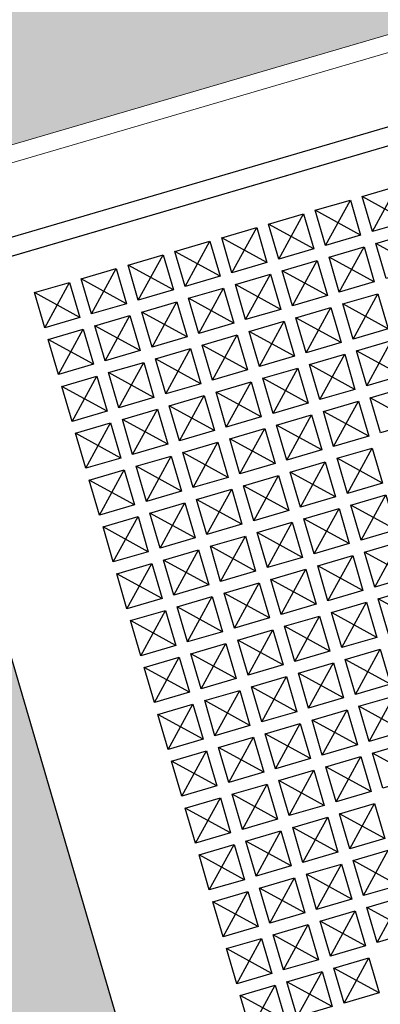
# Model space of a CAD drawing. Header units: metres. Extents: x 228628 to 230733, y 593242 to 595543.
# Tile 54 of 71: x 229977.5283 to 229977.6271, y 594250.5624 to 594250.8319. Entities that reach past the tile are written whole.
import ezdxf

# ---------------------------------------------------------------- set-up
doc = ezdxf.new("R2010")
doc.units = ezdxf.units.M
doc.layers.add('putdeksel', color=7, linetype='Continuous', true_color=0x504847)
doc.layers.add('PVC', color=7, linetype='Continuous', true_color=0x474647)

# ---------------------------------------------------------------- blocks, each defined once
blk = doc.blocks.new('_BLOCK_LEICON_GX-18_MIDDENELEMENT_300x60')
at = {"lineweight": 5}
h = blk.add_hatch(dxfattribs=at)
h.set_pattern_fill('DOTS', color=256, scale=10, style=0)
h.set_pattern_definition([(0, (-55166.677, -44255.552), (7.9375, 15.875), [0, -15.875])])
h.paths.add_polyline_path([(-907, 421.7), (-1193, 421.7), (-1193, 170.7), (-907, 170.7)])
h.paths.add_polyline_path([(-307, 170.7), (-307, 421.7), (-593, 421.7), (-593, 170.7)])
h.paths.add_polyline_path([(293, 170.7), (293, 421.7), (7, 421.7), (7, 170.7)])
h.paths.add_polyline_path([(893, 170.7), (893, 421.7), (607, 421.7), (607, 170.7)])
h.paths.add_polyline_path([(1207, 170.7), (1493, 170.7), (1493, 421.7), (1207, 421.7)])
for p, q in [((1497.75, 1626.45), (1497.75, 0)), ((1493, 426.45), (1493, 165.95))]:
    blk.add_line(p, q, dxfattribs=at)
blk = doc.blocks.new('_BLOCK_LEICON_PERRONKOLK')
at = {"layer": 'putdeksel'}
h = blk.add_hatch(color=256, dxfattribs=at)
h.dxf.hatch_style = 1
h.paths.add_polyline_path([(169.99, -307), (0, -307), (0, -347.77, -0.414214), (22.5, -370.27), (22.5, -423.73, -0.131909), (19.47, -435), (38.86, -435, -0.131909), (35.83, -423.73), (35.83, -370.27, -0.414214), (58.33, -347.77, -0.414214), (80.83, -370.27), (80.83, -423.73, -0.131909), (77.81, -435), (97.19, -435, -0.131909), (94.17, -423.73), (94.17, -370.27, -0.414214), (116.67, -347.77, -0.414214), (139.17, -370.27), (139.17, -423.73, -0.131909), (136.14, -435), (169.99, -435)])
h.paths.add_polyline_path([(0, -307), (-170.01, -307), (-170.01, -435), (-136.14, -435, -0.131909), (-139.17, -423.73), (-139.17, -370.27, -0.414214), (-116.67, -347.77, -0.414214), (-94.17, -370.27), (-94.17, -423.73, -0.131909), (-97.19, -435), (-77.81, -435, -0.131909), (-80.83, -423.73), (-80.83, -370.27, -0.414214), (-58.33, -347.77, -0.414214), (-35.83, -370.27), (-35.83, -423.73, -0.131909), (-38.86, -435), (-19.47, -435, -0.131909), (-22.5, -423.73), (-22.5, -370.27, -0.414214), (0, -347.77)])
for points in [[(-175.01, 0), (-175.01, -440), (174.99, -440), (174.99, 0), (-175.01, 0)], [(-170.01, -7), (-170.01, -307), (169.99, -307), (169.99, -7), (-170.01, -7)], [(-148.7, -179.23), (-158.7, -169.23)], [(-148.7, -169.23), (-158.7, -179.23)], [(-135.34, -169.23), (-145.34, -179.23)], [(-148.7, -192.6), (-158.7, -182.6)], [(-148.7, -182.6), (-158.7, -192.6)], [(-135.34, -192.6), (-145.34, -182.6)], [(-135.34, -182.6), (-145.34, -192.6)], [(-121.98, -192.6), (-131.98, -182.6)], [(-121.98, -182.6), (-131.98, -192.6)], [(-108.61, -192.6), (-118.61, -182.6)], [(-108.61, -182.6), (-118.61, -192.6)], [(-95.25, -182.6), (-105.25, -192.6)], [(-148.7, -205.96), (-158.7, -195.96)], [(-148.7, -195.96), (-158.7, -205.96)], [(-135.34, -205.96), (-145.34, -195.96)], [(-135.34, -195.96), (-145.34, -205.96)], [(-121.98, -205.96), (-131.98, -195.96)], [(-121.98, -195.96), (-131.98, -205.96)], [(-108.61, -205.96), (-118.61, -195.96)], [(-108.61, -195.96), (-118.61, -205.96)], [(-95.25, -205.96), (-105.25, -195.96)], [(-95.25, -195.96), (-105.25, -205.96)], [(-81.88, -205.96), (-91.88, -195.96)], [(-81.88, -195.96), (-91.88, -205.96)], [(-68.52, -205.96), (-78.52, -195.96)], [(-68.52, -195.96), (-78.52, -205.96)], [(-55.15, -205.96), (-65.15, -195.96)], [(-55.15, -195.96), (-65.15, -205.96)], [(-41.79, -195.96), (-51.79, -205.96)], [(-148.7, -219.33), (-158.7, -209.33)], [(-148.7, -209.33), (-158.7, -219.33)], [(-135.34, -219.33), (-145.34, -209.33)], [(-135.34, -209.33), (-145.34, -219.33)], [(-121.98, -219.33), (-131.98, -209.33)], [(-121.98, -209.33), (-131.98, -219.33)], [(-108.61, -219.33), (-118.61, -209.33)], [(-108.61, -209.33), (-118.61, -219.33)], [(-95.25, -219.33), (-105.25, -209.33)], [(-95.25, -209.33), (-105.25, -219.33)], [(-81.88, -219.33), (-91.88, -209.33)], [(-81.88, -209.33), (-91.88, -219.33)], [(-68.52, -219.33), (-78.52, -209.33)], [(-68.52, -209.33), (-78.52, -219.33)], [(-55.15, -219.33), (-65.15, -209.33)], [(-55.15, -209.33), (-65.15, -219.33)], [(-41.79, -219.33), (-51.79, -209.33)], [(-41.79, -209.33), (-51.79, -219.33)], [(-28.42, -219.33), (-38.42, -209.33)], [(-28.42, -209.33), (-38.42, -219.33)], [(-15.06, -219.33), (-25.06, -209.33)], [(-15.06, -209.33), (-25.06, -219.33)], [(-1.7, -209.33), (-11.7, -219.33)], [(-148.7, -232.69), (-158.7, -222.69)], [(-148.7, -222.69), (-158.7, -232.69)], [(-135.34, -232.69), (-145.34, -222.69)], [(-135.34, -222.69), (-145.34, -232.69)], [(-121.98, -232.69), (-131.98, -222.69)], [(-121.98, -222.69), (-131.98, -232.69)], [(-108.61, -232.69), (-118.61, -222.69)], [(-108.61, -222.69), (-118.61, -232.69)], [(-95.25, -232.69), (-105.25, -222.69)], [(-95.25, -222.69), (-105.25, -232.69)], [(-81.88, -232.69), (-91.88, -222.69)], [(-81.88, -222.69), (-91.88, -232.69)], [(-68.52, -232.69), (-78.52, -222.69)], [(-68.52, -222.69), (-78.52, -232.69)], [(-55.15, -232.69), (-65.15, -222.69)], [(-55.15, -222.69), (-65.15, -232.69)], [(-41.79, -232.69), (-51.79, -222.69)], [(-41.79, -222.69), (-51.79, -232.69)], [(-28.42, -232.69), (-38.42, -222.69)], [(-28.42, -222.69), (-38.42, -232.69)], [(-15.06, -232.69), (-25.06, -222.69)], [(-15.06, -222.69), (-25.06, -232.69)], [(-1.7, -232.69), (-11.7, -222.69)], [(-1.7, -222.69), (-11.7, -232.69)], [(11.67, -232.69), (1.67, -222.69)], [(11.67, -222.69), (1.67, -232.69)], [(25.03, -232.69), (15.03, -222.69)], [(25.03, -222.69), (15.03, -232.69)], [(38.4, -232.69), (28.4, -222.69)], [(38.4, -222.69), (28.4, -232.69)], [(-148.7, -246.05), (-158.7, -236.05)], [(-148.7, -236.05), (-158.7, -246.05)], [(-135.34, -246.05), (-145.34, -236.05)], [(-135.34, -236.05), (-145.34, -246.05)], [(-121.98, -246.05), (-131.98, -236.05)], [(-121.98, -236.05), (-131.98, -246.05)], [(-108.61, -246.05), (-118.61, -236.05)], [(-108.61, -236.05), (-118.61, -246.05)], [(-95.25, -246.05), (-105.25, -236.05)], [(-95.25, -236.05), (-105.25, -246.05)], [(-81.88, -246.05), (-91.88, -236.05)], [(-81.88, -236.05), (-91.88, -246.05)], [(-68.52, -246.05), (-78.52, -236.05)], [(-68.52, -236.05), (-78.52, -246.05)], [(-55.15, -246.05), (-65.15, -236.05)], [(-55.15, -236.05), (-65.15, -246.05)], [(-41.79, -246.05), (-51.79, -236.05)], [(-41.79, -236.05), (-51.79, -246.05)], [(-28.42, -246.05), (-38.42, -236.05)], [(-28.42, -236.05), (-38.42, -246.05)], [(-15.06, -246.05), (-25.06, -236.05)], [(-15.06, -236.05), (-25.06, -246.05)], [(-1.7, -246.05), (-11.7, -236.05)], [(-1.7, -236.05), (-11.7, -246.05)], [(11.67, -246.05), (1.67, -236.05)], [(11.67, -236.05), (1.67, -246.05)], [(25.03, -246.05), (15.03, -236.05)], [(25.03, -236.05), (15.03, -246.05)], [(38.4, -246.05), (28.4, -236.05)], [(38.4, -236.05), (28.4, -246.05)], [(51.76, -246.05), (41.76, -236.05)], [(51.76, -236.05), (41.76, -246.05)], [(-148.7, -259.42), (-158.7, -249.42)], [(-148.7, -249.42), (-158.7, -259.42)], [(-135.34, -259.42), (-145.34, -249.42)], [(-135.34, -249.42), (-145.34, -259.42)], [(-121.98, -259.42), (-131.98, -249.42)], [(-121.98, -249.42), (-131.98, -259.42)], [(-108.61, -259.42), (-118.61, -249.42)], [(-108.61, -249.42), (-118.61, -259.42)], [(-95.25, -259.42), (-105.25, -249.42)], [(-95.25, -249.42), (-105.25, -259.42)], [(-81.88, -259.42), (-91.88, -249.42)], [(-81.88, -249.42), (-91.88, -259.42)], [(-68.52, -259.42), (-78.52, -249.42)], [(-68.52, -249.42), (-78.52, -259.42)], [(-55.15, -259.42), (-65.15, -249.42)], [(-55.15, -249.42), (-65.15, -259.42)], [(-41.79, -259.42), (-51.79, -249.42)], [(-41.79, -249.42), (-51.79, -259.42)], [(-28.42, -259.42), (-38.42, -249.42)], [(-28.42, -249.42), (-38.42, -259.42)], [(-15.06, -259.42), (-25.06, -249.42)], [(-15.06, -249.42), (-25.06, -259.42)], [(-1.7, -259.42), (-11.7, -249.42)], [(-1.7, -249.42), (-11.7, -259.42)], [(11.67, -259.42), (1.67, -249.42)], [(11.67, -249.42), (1.67, -259.42)], [(25.03, -259.42), (15.03, -249.42)], [(25.03, -249.42), (15.03, -259.42)], [(38.4, -259.42), (28.4, -249.42)], [(38.4, -249.42), (28.4, -259.42)], [(51.76, -259.42), (41.76, -249.42)], [(51.76, -249.42), (41.76, -259.42)], [(-148.7, -272.78), (-158.7, -262.78)], [(-148.7, -262.78), (-158.7, -272.78)], [(-135.34, -272.78), (-145.34, -262.78)], [(-135.34, -262.78), (-145.34, -272.78)], [(-121.98, -272.78), (-131.98, -262.78)], [(-121.98, -262.78), (-131.98, -272.78)], [(-108.61, -272.78), (-118.61, -262.78)], [(-108.61, -262.78), (-118.61, -272.78)], [(-95.25, -272.78), (-105.25, -262.78)], [(-95.25, -262.78), (-105.25, -272.78)], [(-81.88, -272.78), (-91.88, -262.78)], [(-81.88, -262.78), (-91.88, -272.78)], [(-68.52, -272.78), (-78.52, -262.78)], [(-68.52, -262.78), (-78.52, -272.78)], [(-55.15, -272.78), (-65.15, -262.78)], [(-55.15, -262.78), (-65.15, -272.78)], [(-41.79, -272.78), (-51.79, -262.78)], [(-41.79, -262.78), (-51.79, -272.78)], [(-28.42, -272.78), (-38.42, -262.78)], [(-28.42, -262.78), (-38.42, -272.78)], [(-15.06, -272.78), (-25.06, -262.78)], [(-15.06, -262.78), (-25.06, -272.78)], [(-1.7, -272.78), (-11.7, -262.78)], [(-1.7, -262.78), (-11.7, -272.78)], [(11.67, -272.78), (1.67, -262.78)], [(11.67, -262.78), (1.67, -272.78)], [(25.03, -272.78), (15.03, -262.78)], [(25.03, -262.78), (15.03, -272.78)], [(38.4, -272.78), (28.4, -262.78)], [(38.4, -262.78), (28.4, -272.78)], [(51.76, -272.78), (41.76, -262.78)], [(51.76, -262.78), (41.76, -272.78)]]:
    blk.add_lwpolyline(points)
for points in [[(-170.01, -5), (-170.01, -435), (169.99, -435), (169.99, -5)], [(-148.7, -169.23), (-148.7, -179.23), (-158.7, -179.23), (-158.7, -169.23)], [(-135.34, -169.23), (-135.34, -179.23), (-145.34, -179.23), (-145.34, -169.23)], [(-148.7, -182.6), (-148.7, -192.6), (-158.7, -192.6), (-158.7, -182.6)], [(-135.34, -182.6), (-135.34, -192.6), (-145.34, -192.6), (-145.34, -182.6)], [(-121.98, -182.6), (-121.98, -192.6), (-131.98, -192.6), (-131.98, -182.6)], [(-108.61, -182.6), (-108.61, -192.6), (-118.61, -192.6), (-118.61, -182.6)], [(-95.25, -182.6), (-95.25, -192.6), (-105.25, -192.6), (-105.25, -182.6)], [(-148.7, -195.96), (-148.7, -205.96), (-158.7, -205.96), (-158.7, -195.96)], [(-135.34, -195.96), (-135.34, -205.96), (-145.34, -205.96), (-145.34, -195.96)], [(-121.98, -195.96), (-121.98, -205.96), (-131.98, -205.96), (-131.98, -195.96)], [(-108.61, -195.96), (-108.61, -205.96), (-118.61, -205.96), (-118.61, -195.96)], [(-95.25, -195.96), (-95.25, -205.96), (-105.25, -205.96), (-105.25, -195.96)], [(-81.88, -195.96), (-81.88, -205.96), (-91.88, -205.96), (-91.88, -195.96)], [(-68.52, -195.96), (-68.52, -205.96), (-78.52, -205.96), (-78.52, -195.96)], [(-55.15, -195.96), (-55.15, -205.96), (-65.15, -205.96), (-65.15, -195.96)], [(-41.79, -195.96), (-41.79, -205.96), (-51.79, -205.96), (-51.79, -195.96)], [(-148.7, -209.33), (-148.7, -219.33), (-158.7, -219.33), (-158.7, -209.33)], [(-135.34, -209.33), (-135.34, -219.33), (-145.34, -219.33), (-145.34, -209.33)], [(-121.98, -209.33), (-121.98, -219.33), (-131.98, -219.33), (-131.98, -209.33)], [(-108.61, -209.33), (-108.61, -219.33), (-118.61, -219.33), (-118.61, -209.33)], [(-95.25, -209.33), (-95.25, -219.33), (-105.25, -219.33), (-105.25, -209.33)], [(-81.88, -209.33), (-81.88, -219.33), (-91.88, -219.33), (-91.88, -209.33)], [(-68.52, -209.33), (-68.52, -219.33), (-78.52, -219.33), (-78.52, -209.33)], [(-55.15, -209.33), (-55.15, -219.33), (-65.15, -219.33), (-65.15, -209.33)], [(-41.79, -209.33), (-41.79, -219.33), (-51.79, -219.33), (-51.79, -209.33)], [(-28.42, -209.33), (-28.42, -219.33), (-38.42, -219.33), (-38.42, -209.33)], [(-15.06, -209.33), (-15.06, -219.33), (-25.06, -219.33), (-25.06, -209.33)], [(-1.7, -209.33), (-1.7, -219.33), (-11.7, -219.33), (-11.7, -209.33)], [(-148.7, -222.69), (-148.7, -232.69), (-158.7, -232.69), (-158.7, -222.69)], [(-135.34, -222.69), (-135.34, -232.69), (-145.34, -232.69), (-145.34, -222.69)], [(-121.98, -222.69), (-121.98, -232.69), (-131.98, -232.69), (-131.98, -222.69)], [(-108.61, -222.69), (-108.61, -232.69), (-118.61, -232.69), (-118.61, -222.69)], [(-95.25, -222.69), (-95.25, -232.69), (-105.25, -232.69), (-105.25, -222.69)], [(-81.88, -222.69), (-81.88, -232.69), (-91.88, -232.69), (-91.88, -222.69)], [(-68.52, -222.69), (-68.52, -232.69), (-78.52, -232.69), (-78.52, -222.69)], [(-55.15, -222.69), (-55.15, -232.69), (-65.15, -232.69), (-65.15, -222.69)], [(-41.79, -222.69), (-41.79, -232.69), (-51.79, -232.69), (-51.79, -222.69)], [(-28.42, -222.69), (-28.42, -232.69), (-38.42, -232.69), (-38.42, -222.69)], [(-15.06, -222.69), (-15.06, -232.69), (-25.06, -232.69), (-25.06, -222.69)], [(-1.7, -222.69), (-1.7, -232.69), (-11.7, -232.69), (-11.7, -222.69)], [(11.67, -222.69), (11.67, -232.69), (1.67, -232.69), (1.67, -222.69)], [(25.03, -222.69), (25.03, -232.69), (15.03, -232.69), (15.03, -222.69)], [(38.4, -222.69), (38.4, -232.69), (28.4, -232.69), (28.4, -222.69)], [(-148.7, -236.05), (-148.7, -246.05), (-158.7, -246.05), (-158.7, -236.05)], [(-135.34, -236.05), (-135.34, -246.05), (-145.34, -246.05), (-145.34, -236.05)], [(-121.98, -236.05), (-121.98, -246.05), (-131.98, -246.05), (-131.98, -236.05)], [(-108.61, -236.05), (-108.61, -246.05), (-118.61, -246.05), (-118.61, -236.05)], [(-95.25, -236.05), (-95.25, -246.05), (-105.25, -246.05), (-105.25, -236.05)], [(-81.88, -236.05), (-81.88, -246.05), (-91.88, -246.05), (-91.88, -236.05)], [(-68.52, -236.05), (-68.52, -246.05), (-78.52, -246.05), (-78.52, -236.05)], [(-55.15, -236.05), (-55.15, -246.05), (-65.15, -246.05), (-65.15, -236.05)], [(-41.79, -236.05), (-41.79, -246.05), (-51.79, -246.05), (-51.79, -236.05)], [(-28.42, -236.05), (-28.42, -246.05), (-38.42, -246.05), (-38.42, -236.05)], [(-15.06, -236.05), (-15.06, -246.05), (-25.06, -246.05), (-25.06, -236.05)], [(-1.7, -236.05), (-1.7, -246.05), (-11.7, -246.05), (-11.7, -236.05)], [(11.67, -236.05), (11.67, -246.05), (1.67, -246.05), (1.67, -236.05)], [(25.03, -236.05), (25.03, -246.05), (15.03, -246.05), (15.03, -236.05)], [(38.4, -236.05), (38.4, -246.05), (28.4, -246.05), (28.4, -236.05)], [(51.76, -236.05), (51.76, -246.05), (41.76, -246.05), (41.76, -236.05)], [(-148.7, -249.42), (-148.7, -259.42), (-158.7, -259.42), (-158.7, -249.42)], [(-135.34, -249.42), (-135.34, -259.42), (-145.34, -259.42), (-145.34, -249.42)], [(-121.98, -249.42), (-121.98, -259.42), (-131.98, -259.42), (-131.98, -249.42)], [(-108.61, -249.42), (-108.61, -259.42), (-118.61, -259.42), (-118.61, -249.42)], [(-95.25, -249.42), (-95.25, -259.42), (-105.25, -259.42), (-105.25, -249.42)], [(-81.88, -249.42), (-81.88, -259.42), (-91.88, -259.42), (-91.88, -249.42)], [(-68.52, -249.42), (-68.52, -259.42), (-78.52, -259.42), (-78.52, -249.42)], [(-55.15, -249.42), (-55.15, -259.42), (-65.15, -259.42), (-65.15, -249.42)], [(-41.79, -249.42), (-41.79, -259.42), (-51.79, -259.42), (-51.79, -249.42)], [(-28.42, -249.42), (-28.42, -259.42), (-38.42, -259.42), (-38.42, -249.42)], [(-15.06, -249.42), (-15.06, -259.42), (-25.06, -259.42), (-25.06, -249.42)], [(-1.7, -249.42), (-1.7, -259.42), (-11.7, -259.42), (-11.7, -249.42)], [(11.67, -249.42), (11.67, -259.42), (1.67, -259.42), (1.67, -249.42)], [(25.03, -249.42), (25.03, -259.42), (15.03, -259.42), (15.03, -249.42)], [(38.4, -249.42), (38.4, -259.42), (28.4, -259.42), (28.4, -249.42)], [(51.76, -249.42), (51.76, -259.42), (41.76, -259.42), (41.76, -249.42)], [(-148.7, -262.78), (-148.7, -272.78), (-158.7, -272.78), (-158.7, -262.78)], [(-135.34, -262.78), (-135.34, -272.78), (-145.34, -272.78), (-145.34, -262.78)], [(-121.98, -262.78), (-121.98, -272.78), (-131.98, -272.78), (-131.98, -262.78)], [(-108.61, -262.78), (-108.61, -272.78), (-118.61, -272.78), (-118.61, -262.78)], [(-95.25, -262.78), (-95.25, -272.78), (-105.25, -272.78), (-105.25, -262.78)], [(-81.88, -262.78), (-81.88, -272.78), (-91.88, -272.78), (-91.88, -262.78)], [(-68.52, -262.78), (-68.52, -272.78), (-78.52, -272.78), (-78.52, -262.78)], [(-55.15, -262.78), (-55.15, -272.78), (-65.15, -272.78), (-65.15, -262.78)], [(-41.79, -262.78), (-41.79, -272.78), (-51.79, -272.78), (-51.79, -262.78)], [(-28.42, -262.78), (-28.42, -272.78), (-38.42, -272.78), (-38.42, -262.78)], [(-15.06, -262.78), (-15.06, -272.78), (-25.06, -272.78), (-25.06, -262.78)], [(-1.7, -262.78), (-1.7, -272.78), (-11.7, -272.78), (-11.7, -262.78)], [(11.67, -262.78), (11.67, -272.78), (1.67, -272.78), (1.67, -262.78)], [(25.03, -262.78), (25.03, -272.78), (15.03, -272.78), (15.03, -262.78)], [(38.4, -262.78), (38.4, -272.78), (28.4, -272.78), (28.4, -262.78)], [(51.76, -262.78), (51.76, -272.78), (41.76, -272.78), (41.76, -262.78)]]:
    blk.add_lwpolyline(points, close=True)

msp = doc.modelspace()

# ---------------------------------------------------------------- block references
at = {"lineweight": 5, "xscale": 0.0009999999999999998, "yscale": 0.0009999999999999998, "zscale": 0.0009999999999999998, "rotation": 286.3310162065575}
msp.add_blockref('_BLOCK_LEICON_GX-18_MIDDENELEMENT_300x60', (229976.94068, 594252.18186), dxfattribs=at)
at = {"layer": 'PVC', "xscale": 0.001, "yscale": 0.001, "zscale": 0.001, "rotation": 286.3310162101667}
msp.add_blockref('_BLOCK_LEICON_PERRONKOLK', (229977.83877, 594250.68159), dxfattribs=at)

doc.saveas('drawing.dxf')
